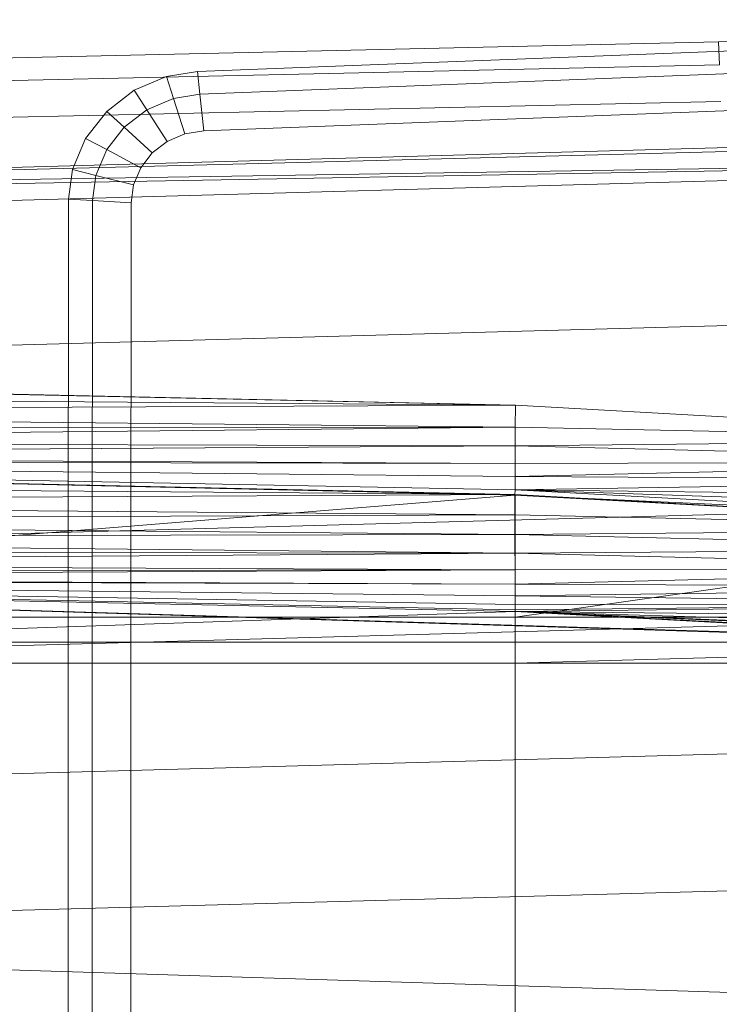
# Model space of a CAD drawing. Header units: metres. Extents: x 397.7 to 427.5, y 12.7 to 28.4.
# Tile 90 of 128: x 407.744 to 407.874, y 27.235 to 27.418. Entities that reach past the tile are written whole.
import ezdxf

# ---------------------------------------------------------------- set-up
doc = ezdxf.new("R2010")
doc.units = ezdxf.units.M
doc.layers.add('A-DETL-____-MBND', color=7, linetype='Continuous', lineweight=18)

# ---------------------------------------------------------------- blocks, each defined once
blk = doc.blocks.new('Family - Inodor P5-151237-08_ENLLUMENAT_P5')
at = {"layer": 'A-DETL-____-MBND', "color": 253, "true_color": 0xaaaaaa}
for p, q in [((0.47654, 0.38648), (0.31954, 0.38234)), ((0.47654, 0.38648), (0.31954, 0.38234)), ((0.22275, 0.37687), (0.41325, 0.38426)), ((0.22275, 0.37687), (0.41325, 0.38426)), ((0.31954, 0.38234), (0, 0.37522)), ((0.31954, 0.38234), (0, 0.37522)), ((0.31971, 0.37812), (0.31954, 0.38234)), ((0.31954, 0.38234), (0.31971, 0.37812)), ((0.22322, 0.37265), (0.41343, 0.38004)), ((0.22322, 0.37265), (0.41343, 0.38004)), ((0.31971, 0.37812), (0.00022, 0.371)), ((0.31971, 0.37812), (0.00022, 0.371)), ((0.21701, 0.37594), (0.22275, 0.37687)), ((0.21701, 0.37594), (0.22275, 0.37687)), ((0.22322, 0.37265), (0.22275, 0.37687)), ((0.22275, 0.37687), (0.22322, 0.37265)), ((0.21102, 0.37337), (0.21701, 0.37594)), ((0.21102, 0.37337), (0.21701, 0.37594)), ((0.21832, 0.37186), (0.21701, 0.37594)), ((0.21701, 0.37594), (0.21832, 0.37186)), ((0.2059, 0.36946), (0.21102, 0.37337)), ((0.2059, 0.36946), (0.21102, 0.37337)), ((0.21337, 0.36974), (0.21102, 0.37337)), ((0.21102, 0.37337), (0.21337, 0.36974)), ((0.41372, 0.3732), (0.22397, 0.36584)), ((0.41372, 0.3732), (0.22397, 0.36584)), ((0.41372, 0.3732), (0.22397, 0.36584)), ((0.22397, 0.36584), (0.41372, 0.3732)), ((0.31998, 0.37128), (0.00056, 0.36417)), ((0.31998, 0.37128), (0.00056, 0.36417)), ((0.21337, 0.36974), (0.21832, 0.37186)), ((0.21337, 0.36974), (0.21832, 0.37186)), ((0.21832, 0.37186), (0.22322, 0.37265)), ((0.21832, 0.37186), (0.22322, 0.37265)), ((0.22043, 0.36527), (0.21832, 0.37186)), ((0.21832, 0.37186), (0.22043, 0.36527)), ((0.22397, 0.36584), (0.22322, 0.37265)), ((0.22322, 0.37265), (0.22397, 0.36584)), ((0.20199, 0.36444), (0.2059, 0.36946)), ((0.20199, 0.36444), (0.2059, 0.36946)), ((0.20914, 0.36651), (0.2059, 0.36946)), ((0.2059, 0.36946), (0.20914, 0.36651)), ((0.20914, 0.36651), (0.21337, 0.36974)), ((0.20914, 0.36651), (0.21337, 0.36974)), ((0.21716, 0.36387), (0.21337, 0.36974)), ((0.21337, 0.36974), (0.21716, 0.36387)), ((0.00127, 0.35389), (0.51095, 0.36797)), ((0.51095, 0.36678), (0.00127, 0.35389)), ((0.20591, 0.36236), (0.20914, 0.36651)), ((0.20591, 0.36236), (0.20914, 0.36651)), ((0.21437, 0.36173), (0.20914, 0.36651)), ((0.20914, 0.36651), (0.21437, 0.36173)), ((0.22397, 0.36584), (0.22043, 0.36527)), ((0.22397, 0.36584), (0.22043, 0.36527)), ((0.22397, 0.36584), (0.22043, 0.36527)), ((0.22043, 0.36527), (0.22397, 0.36584)), ((0.19954, 0.35865), (0.20199, 0.36444)), ((0.19954, 0.35865), (0.20199, 0.36444)), ((0.20591, 0.36236), (0.20199, 0.36444)), ((0.20199, 0.36444), (0.20591, 0.36236)), ((0.21716, 0.36387), (0.21437, 0.36173)), ((0.21716, 0.36387), (0.21437, 0.36173)), ((0.21716, 0.36387), (0.21437, 0.36173)), ((0.21437, 0.36173), (0.21716, 0.36387)), ((0.22043, 0.36527), (0.21716, 0.36387)), ((0.22043, 0.36527), (0.21716, 0.36387)), ((0.22043, 0.36527), (0.21716, 0.36387)), ((0.21716, 0.36387), (0.22043, 0.36527)), ((0.20388, 0.35757), (0.20591, 0.36236)), ((0.20388, 0.35757), (0.20591, 0.36236)), ((0.21224, 0.35899), (0.20591, 0.36236)), ((0.20591, 0.36236), (0.21224, 0.35899)), ((0.51095, 0.36184), (0.00127, 0.35389)), ((0.51095, 0.36184), (0.00127, 0.35271)), ((0.51095, 0.36184), (0.00127, 0.34776)), ((0.21437, 0.36173), (0.21224, 0.35899)), ((0.21437, 0.36173), (0.21224, 0.35899)), ((0.21437, 0.36173), (0.21224, 0.35899)), ((0.21224, 0.35899), (0.21437, 0.36173)), ((0.1988, 0.35316), (0.19954, 0.35865)), ((0.1988, 0.35316), (0.19954, 0.35865)), ((0.20388, 0.35757), (0.19954, 0.35865)), ((0.19954, 0.35865), (0.20388, 0.35757)), ((0.21224, 0.35899), (0.2109, 0.35583)), ((0.21224, 0.35899), (0.2109, 0.35583)), ((0.21224, 0.35899), (0.2109, 0.35583)), ((0.2109, 0.35583), (0.21224, 0.35899)), ((0.20325, 0.35289), (0.20388, 0.35757)), ((0.20325, 0.35289), (0.20388, 0.35757)), ((0.2109, 0.35583), (0.20388, 0.35757)), ((0.20388, 0.35757), (0.2109, 0.35583)), ((0.2109, 0.35583), (0.21044, 0.35245)), ((0.2109, 0.35583), (0.21044, 0.35245)), ((0.2109, 0.35583), (0.21044, 0.35245)), ((0.21044, 0.35245), (0.2109, 0.35583)), ((0.19876, 0.27623), (0.1988, 0.35316)), ((0.19876, 0.27623), (0.1988, 0.35316)), ((0.20325, 0.35289), (0.1988, 0.35316)), ((0.1988, 0.35316), (0.20325, 0.35289)), ((0.2032, 0.27623), (0.20325, 0.35289)), ((0.2032, 0.27623), (0.20325, 0.35289)), ((0.21044, 0.35245), (0.20325, 0.35289)), ((0.20325, 0.35289), (0.21044, 0.35245)), ((0.21044, 0.35245), (0.2104, 0.27622)), ((0.21044, 0.35245), (0.2104, 0.27622)), ((0.21044, 0.35245), (0.2104, 0.27622)), ((0.2104, 0.27622), (0.21044, 0.35245)), ((0.51095, 0.33495), (0.00127, 0.32087)), ((0.28182, 0.31489), (0.00127, 0.32102)), ((0.00192, 0.32088), (0.28182, 0.31489)), ((0.28182, 0.31489), (0.00192, 0.32088)), ((0.28182, 0.31489), (0.00192, 0.31713)), ((0.28182, 0.31489), (0.00192, 0.31713)), ((0.28182, 0.31489), (0.00192, 0.31371)), ((0.00192, 0.31371), (0.28182, 0.31489)), ((0.28181, 0.31079), (0.28182, 0.31489)), ((0.28181, 0.31079), (0.28182, 0.31489)), ((0.39671, 0.30854), (0.28182, 0.31489)), ((0.28181, 0.31079), (0.00192, 0.31371)), ((0.28181, 0.31079), (0.00192, 0.31371)), ((0.28181, 0.31079), (0.00192, 0.31043)), ((0.00192, 0.30799), (0.28181, 0.31079)), ((0.00192, 0.31043), (0.28181, 0.31079)), ((0.00192, 0.30799), (0.28181, 0.31079)), ((0.39671, 0.30854), (0.28181, 0.31079)), ((0.39671, 0.30854), (0.28181, 0.31079)), ((0.28181, 0.30737), (0.28181, 0.31079)), ((0.28181, 0.30737), (0.28181, 0.31079)), ((0.28181, 0.30737), (0.00192, 0.30799)), ((0.28181, 0.30737), (0.00192, 0.30799)), ((0.28181, 0.30737), (0.00192, 0.30554)), ((0.00192, 0.30554), (0.28181, 0.30737)), ((0.39671, 0.30854), (0.28181, 0.30737)), ((0.28181, 0.30737), (0.39671, 0.30854)), ((0.3967, 0.30444), (0.28181, 0.30737)), ((0.28181, 0.30409), (0.28181, 0.30737)), ((0.3967, 0.30444), (0.28181, 0.30737)), ((0.28181, 0.30409), (0.28181, 0.30737)), ((0.28181, 0.30409), (0.00192, 0.30554)), ((0.28181, 0.30409), (0.00192, 0.30554)), ((0.28176, 0.29829), (0.00127, 0.30443)), ((0.00187, 0.30429), (0.28176, 0.29829)), ((0.28176, 0.29829), (0.00187, 0.30429)), ((0.28181, 0.30409), (0.00192, 0.30454)), ((0.28181, 0.30409), (0.00192, 0.30454)), ((0.28181, 0.30165), (0.00192, 0.30454)), ((0.28181, 0.30165), (0.00192, 0.30454)), ((0.28181, 0.2992), (0.00192, 0.30454)), ((0.28181, 0.2992), (0.00192, 0.30454)), ((0.28175, 0.2982), (0.00192, 0.30454)), ((0.28175, 0.2982), (0.00192, 0.30454)), ((0.3967, 0.30444), (0.28181, 0.30409)), ((0.28181, 0.30165), (0.3967, 0.30444)), ((0.28181, 0.30409), (0.3967, 0.30444)), ((0.28181, 0.30165), (0.3967, 0.30444)), ((0.28181, 0.30409), (0.28181, 0.30165)), ((0.28181, 0.30165), (0.28181, 0.30409)), ((0.51095, 0.29991), (0.00127, 0.28584)), ((0.28176, 0.29829), (0.00187, 0.30052)), ((0.28176, 0.29829), (0.00187, 0.30052)), ((0.28181, 0.30165), (0.28181, 0.2992)), ((0.3967, 0.30102), (0.28181, 0.30165)), ((0.3967, 0.30102), (0.28181, 0.30165)), ((0.28181, 0.2992), (0.28181, 0.30165)), ((0.3967, 0.30102), (0.28181, 0.2992)), ((0.28181, 0.2992), (0.3967, 0.30102)), ((0.28175, 0.2982), (0.00186, 0.27553)), ((0.00186, 0.27553), (0.28175, 0.2982)), ((0.28176, 0.29829), (0.00187, 0.29687)), ((0.00187, 0.29687), (0.28176, 0.29829)), ((0.28181, 0.2992), (0.28175, 0.2982)), ((0.28175, 0.2982), (0.28181, 0.2992)), ((0.3967, 0.29285), (0.28175, 0.2982)), ((0.3967, 0.29285), (0.28175, 0.2982)), ((0.39665, 0.29185), (0.28175, 0.2982)), ((0.39665, 0.29185), (0.28175, 0.2982)), ((0.28176, 0.27553), (0.28175, 0.2982)), ((0.28176, 0.27553), (0.28175, 0.2982)), ((0.28176, 0.29452), (0.28176, 0.29829)), ((0.39665, 0.29195), (0.28176, 0.29829)), ((0.28176, 0.29452), (0.28176, 0.29829)), ((0.3967, 0.29774), (0.28181, 0.2992)), ((0.3967, 0.29285), (0.28181, 0.2992)), ((0.3967, 0.29774), (0.28181, 0.2992)), ((0.3967, 0.29531), (0.28181, 0.2992)), ((0.3967, 0.29531), (0.28181, 0.2992)), ((0.3967, 0.29285), (0.28181, 0.2992)), ((0.28176, 0.29452), (0.00187, 0.29687)), ((0.28176, 0.29452), (0.00187, 0.29687)), ((0.28176, 0.29452), (0.00187, 0.29343)), ((0.00187, 0.29343), (0.28176, 0.29452)), ((0.39665, 0.29195), (0.28176, 0.29452)), ((0.28176, 0.29086), (0.28176, 0.29452)), ((0.39665, 0.29195), (0.28176, 0.29452)), ((0.28176, 0.29086), (0.28176, 0.29452)), ((0.28176, 0.29086), (0.00187, 0.29343)), ((0.28176, 0.29086), (0.00187, 0.29343)), ((0.28176, 0.29086), (0.00187, 0.29033)), ((0.00187, 0.29033), (0.28176, 0.29086)), ((0.39665, 0.29195), (0.28176, 0.29086)), ((0.28176, 0.29086), (0.39665, 0.29195)), ((0.39665, 0.29185), (0.28176, 0.27553)), ((0.28176, 0.27553), (0.39665, 0.29185)), ((0.39665, 0.28818), (0.28176, 0.29086)), ((0.28176, 0.28743), (0.28176, 0.29086)), ((0.39665, 0.28818), (0.28176, 0.29086)), ((0.28176, 0.28743), (0.28176, 0.29086)), ((0.28176, 0.28743), (0.00187, 0.29033)), ((0.28176, 0.28743), (0.00187, 0.29033)), ((0.28176, 0.28743), (0.00187, 0.28766)), ((0.28176, 0.28743), (0.00187, 0.28766)), ((0.28176, 0.28743), (0.00187, 0.28548)), ((0.00187, 0.28548), (0.28176, 0.28743)), ((0.39665, 0.28818), (0.28176, 0.28743)), ((0.28176, 0.28743), (0.39665, 0.28818)), ((0.39665, 0.28452), (0.28176, 0.28743)), ((0.28176, 0.28433), (0.28176, 0.28743)), ((0.39665, 0.28452), (0.28176, 0.28743)), ((0.28176, 0.28433), (0.28176, 0.28743)), ((0.28176, 0.28433), (0.00187, 0.28548)), ((0.28176, 0.28433), (0.00187, 0.28548)), ((0.28176, 0.28433), (0.00187, 0.28388)), ((0.00187, 0.2829), (0.28176, 0.28433)), ((0.00187, 0.28388), (0.28176, 0.28433)), ((0.00187, 0.2829), (0.28176, 0.28433)), ((0.39665, 0.28452), (0.28176, 0.28433)), ((0.28176, 0.28165), (0.39665, 0.28452)), ((0.28176, 0.28433), (0.39665, 0.28452)), ((0.28176, 0.28165), (0.39665, 0.28452)), ((0.28176, 0.28165), (0.28176, 0.28433)), ((0.28176, 0.28165), (0.28176, 0.28433)), ((0.28176, 0.28165), (0.00187, 0.2829)), ((0.28176, 0.28165), (0.00187, 0.2829)), ((0.51154, 0.26697), (0.00187, 0.28259)), ((0.28176, 0.27659), (0.00187, 0.28259)), ((0.28176, 0.27659), (0.00187, 0.28259)), ((0.52327, 0.26645), (0.00187, 0.28259)), ((0.51154, 0.26697), (0.00187, 0.28259)), ((0.00187, 0.28259), (0.28176, 0.27659)), ((0.28176, 0.28165), (0.00187, 0.28259)), ((0.28176, 0.28165), (0.00187, 0.28259)), ((0.28176, 0.27948), (0.00187, 0.28259)), ((0.28176, 0.27948), (0.00187, 0.28259)), ((0.28176, 0.27788), (0.00187, 0.28259)), ((0.28176, 0.27788), (0.00187, 0.28259)), ((0.28176, 0.2769), (0.00187, 0.28259)), ((0.28176, 0.2769), (0.00187, 0.28259)), ((0.28176, 0.27659), (0.00187, 0.28259)), ((0.39665, 0.28109), (0.28176, 0.28165)), ((0.28176, 0.28165), (0.28176, 0.27948)), ((0.39665, 0.28109), (0.28176, 0.28165)), ((0.28176, 0.27948), (0.28176, 0.28165)), ((0.39665, 0.28109), (0.28176, 0.27948)), ((0.28176, 0.27948), (0.39665, 0.28109)), ((0.51095, 0.27916), (0.00127, 0.26508)), ((0.28176, 0.27948), (0.28176, 0.27788)), ((0.39665, 0.27799), (0.28176, 0.27948)), ((0.39665, 0.27799), (0.28176, 0.27948)), ((0.28176, 0.27788), (0.28176, 0.27948)), ((0.39665, 0.27799), (0.28176, 0.27788)), ((0.28176, 0.2769), (0.39665, 0.27799)), ((0.28176, 0.27788), (0.39665, 0.27799)), ((0.28176, 0.27659), (0.39665, 0.27799)), ((0.28176, 0.2769), (0.39665, 0.27799)), ((0.28176, 0.27659), (0.39665, 0.27799)), ((0.28176, 0.27659), (0.00186, 0.26697)), ((0.00186, 0.26697), (0.28176, 0.27659)), ((0.19876, 0.12377), (0.19876, 0.27623)), ((0.19876, 0.12377), (0.19876, 0.27623)), ((0.2032, 0.12377), (0.2032, 0.27623)), ((0.2032, 0.12377), (0.2032, 0.27623)), ((0.2104, 0.27622), (0.2104, 0.12377)), ((0.2104, 0.27622), (0.2104, 0.12377)), ((0.2104, 0.27622), (0.2104, 0.12377)), ((0.2104, 0.12377), (0.2104, 0.27622)), ((0.28176, 0.27788), (0.28176, 0.2769)), ((0.28176, 0.2769), (0.28176, 0.27788)), ((0.28176, 0.2769), (0.28176, 0.27659)), ((0.28176, 0.27659), (0.28176, 0.2769)), ((0.51154, 0.26697), (0.28176, 0.27659)), ((0.51154, 0.26697), (0.28176, 0.27659)), ((0.39665, 0.27024), (0.28176, 0.27659)), ((0.39665, 0.27024), (0.28176, 0.27659)), ((0.28176, 0.26697), (0.28176, 0.27659)), ((0.28176, 0.26697), (0.28176, 0.27659)), ((0.28176, 0.27659), (0.39665, 0.27024)), ((0.39665, 0.27531), (0.28176, 0.27659)), ((0.39665, 0.27531), (0.28176, 0.27659)), ((0.39665, 0.27314), (0.28176, 0.27659)), ((0.39665, 0.27314), (0.28176, 0.27659)), ((0.39665, 0.27154), (0.28176, 0.27659)), ((0.39665, 0.27154), (0.28176, 0.27659)), ((0.39665, 0.27056), (0.28176, 0.27659)), ((0.39665, 0.27056), (0.28176, 0.27659)), ((0.39665, 0.27024), (0.28176, 0.27659)), ((0.28176, 0.27553), (0.00186, 0.27553)), ((0.28176, 0.27553), (0.00186, 0.27553)), ((0.39665, 0.27553), (0.28176, 0.27553)), ((0.28176, 0.27553), (0.28176, 0.27086)), ((0.39665, 0.27553), (0.28176, 0.27553)), ((0.28176, 0.27086), (0.28176, 0.27553)), ((0.00186, 0.27086), (0.28176, 0.27086)), ((0.28176, 0.27086), (0.00186, 0.27086)), ((0.28176, 0.27086), (0.39665, 0.27086)), ((0.28176, 0.27086), (0.28176, 0.26697)), ((0.39665, 0.27086), (0.28176, 0.27086)), ((0.28176, 0.27086), (0.28176, 0.26697)), ((0.39665, 0.27024), (0.28176, 0.26697)), ((0.28176, 0.26697), (0.39665, 0.27024)), ((0.28176, 0.26697), (0.00186, 0.26697)), ((0.28176, 0.26697), (0.00186, 0.26697)), ((0.28176, 0.26697), (0.00186, 0.26697)), ((0.28176, 0.26697), (0.00186, 0.26697)), ((0.28176, 0.26697), (0.39665, 0.26697)), ((0.28176, 0.13288), (0.28176, 0.26697)), ((0.28176, 0.13288), (0.28176, 0.26697)), ((0.39665, 0.26697), (0.28176, 0.26697)), ((0.39665, 0.26697), (0.28176, 0.26697)), ((0.28176, 0.26697), (0.28176, 0.13288)), ((0.39665, 0.26697), (0.28176, 0.26697)), ((0.28176, 0.13288), (0.28176, 0.26697)), ((0.51095, 0.25539), (0.00127, 0.24131)), ((0.51095, 0.22997), (0.00127, 0.2159)), ((0.51095, 0.19991), (0.00127, 0.2159))]:
    blk.add_line(p, q, dxfattribs=at)
blk = doc.blocks.new('LONDR55-XX_ZZ-ARQ-CAA-M3D-Londres55_ifc-1-08_ENLLUMENAT_P5')
at = {"layer": 'A-DETL-____-MBND', "color": 253, "lineweight": 18, "true_color": 0xaaaaaa}
blk.add_blockref('Family - Inodor P5-151237-08_ENLLUMENAT_P5', (407.55454, 27.03126), dxfattribs=at)

msp = doc.modelspace()

# ---------------------------------------------------------------- block references
at = {"lineweight": 5}
msp.add_blockref('LONDR55-XX_ZZ-ARQ-CAA-M3D-Londres55_ifc-1-08_ENLLUMENAT_P5', (0, 0), dxfattribs=at)

doc.saveas('drawing.dxf')
